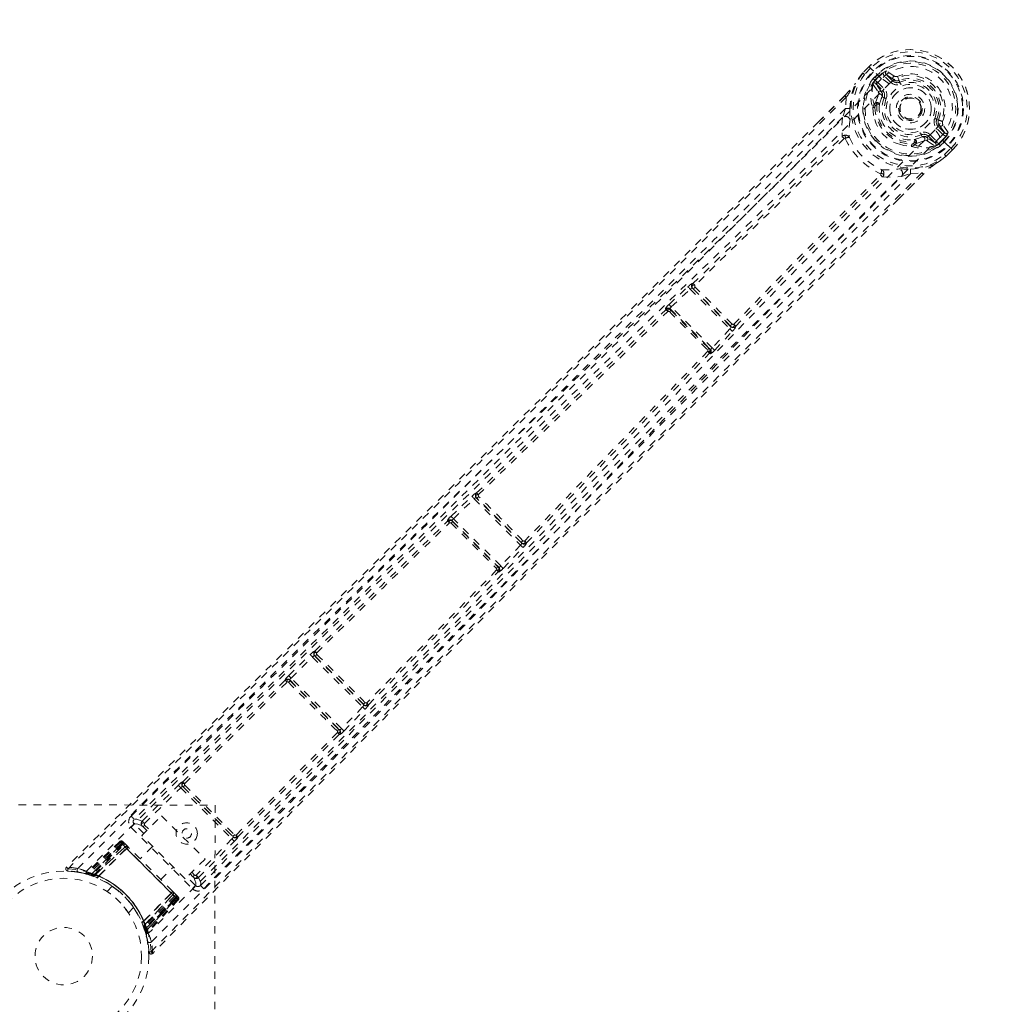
# Model space of a CAD drawing. Header units: inches. Extents: x 55.8 to 127.3, y 37.5 to 109.
# Tile 10 of 12: x 95.4 to 108.4, y 77.1 to 90.1. Entities that reach past the tile are written whole.
import ezdxf

# ---------------------------------------------------------------- set-up
doc = ezdxf.new("R2010")
doc.units = ezdxf.units.IN
doc.header["$MEASUREMENT"] = 0
doc.linetypes.add('SLD-Dashed', pattern=[0.075, 0.05, -0.025])
doc.linetypes.add('SLD-Solid', pattern=[0])

msp = doc.modelspace()

# ---------------------------------------------------------------- linework, layer by layer
at = {"color": 7, "linetype": 'SLD-Dashed', "lineweight": 0}
for p, q in [((106.653, 89.481), (106.571, 89.398)), ((106.653, 89.481), (106.571, 89.398)), ((106.656, 89.478), (106.653, 89.481)), ((106.693, 89.44), (106.656, 89.478)), ((106.571, 89.398), (106.568, 89.395)), ((106.674, 89.46), (106.592, 89.377)), ((106.71, 89.424), (106.693, 89.44)), ((106.709, 89.322), (106.759, 89.374)), ((106.712, 89.422), (106.71, 89.424)), ((106.816, 89.317), (106.712, 89.422)), ((106.73, 89.294), (106.784, 89.349)), ((106.781, 89.353), (106.731, 89.302)), ((106.784, 89.349), (106.781, 89.353)), ((106.941, 89.272), (106.858, 89.355)), ((106.879, 89.376), (106.976, 89.308)), ((106.962, 89.294), (106.879, 89.376)), ((106.984, 89.356), (106.884, 89.423)), ((107.049, 89.297), (107.027, 89.351)), ((106.707, 89.244), (106.708, 89.259)), ((106.707, 89.244), (106.774, 89.147)), ((106.73, 89.302), (106.708, 89.322)), ((106.708, 89.322), (106.709, 89.322)), ((106.708, 89.263), (106.708, 89.259)), ((106.73, 89.301), (106.72, 89.284)), ((106.72, 89.284), (106.73, 89.294)), ((106.816, 89.147), (106.742, 89.256)), ((106.742, 89.256), (106.833, 89.165)), ((106.763, 89.277), (106.854, 89.186)), ((106.976, 89.308), (106.962, 89.294)), ((107.049, 89.297), (107.058, 89.274)), ((106.332, 89.098), (105.984, 88.75)), ((106.816, 89.147), (106.833, 89.165)), ((106.352, 89.076), (106.339, 88.927)), ((106.701, 88.935), (106.705, 88.956)), ((106.719, 88.979), (106.74, 89)), ((106.759, 88.986), (106.739, 88.965)), ((106.853, 89.068), (106.826, 89.079)), ((106.339, 88.927), (106.302, 88.806)), ((107.312, 88.816), (107.3, 88.806)), ((107.318, 88.822), (107.312, 88.816)), ((107.549, 88.784), (107.571, 88.775)), ((107.583, 88.702), (107.568, 88.688)), ((107.583, 88.702), (107.651, 88.605)), ((107.698, 88.609), (107.63, 88.71)), ((107.354, 88.551), (107.343, 88.578)), ((107.461, 88.58), (107.552, 88.489)), ((107.63, 88.584), (107.547, 88.666)), ((107.651, 88.605), (107.568, 88.688)), ((106.298, 88.559), (106.298, 88.559)), ((106.323, 88.531), (106.323, 88.53)), ((107.24, 88.464), (107.261, 88.485)), ((107.254, 88.445), (107.275, 88.465)), ((107.422, 88.541), (107.44, 88.559)), ((107.531, 88.467), (107.422, 88.541)), ((107.422, 88.5), (107.519, 88.433)), ((107.44, 88.559), (107.531, 88.467)), ((107.534, 88.433), (107.538, 88.434)), ((107.576, 88.456), (107.556, 88.44)), ((107.559, 88.446), (107.569, 88.456)), ((107.576, 88.456), (107.559, 88.446)), ((107.569, 88.456), (107.624, 88.51)), ((107.577, 88.456), (107.628, 88.506)), ((107.597, 88.434), (107.577, 88.456)), ((107.697, 88.437), (107.592, 88.542)), ((107.649, 88.485), (107.597, 88.435)), ((107.597, 88.435), (107.597, 88.434)), ((107.624, 88.51), (107.628, 88.506)), ((107.699, 88.435), (107.697, 88.437)), ((107.715, 88.419), (107.699, 88.435)), ((107.231, 88.43), (107.21, 88.426)), ((107.519, 88.433), (107.519, 88.433)), ((107.519, 88.433), (107.519, 88.433)), ((107.534, 88.433), (107.519, 88.433)), ((107.652, 88.318), (107.735, 88.4)), ((107.756, 88.379), (107.673, 88.297)), ((107.673, 88.296), (107.756, 88.379)), ((107.753, 88.382), (107.715, 88.419)), ((107.756, 88.379), (107.753, 88.382)), ((107.67, 88.294), (107.673, 88.297)), ((106.806, 88.048), (106.806, 88.048)), ((107.373, 88.057), (107.044, 87.727)), ((107.081, 88.027), (107.202, 88.064)), ((107.202, 88.064), (107.352, 88.077)), ((106.834, 88.023), (106.834, 88.023)), ((104.322, 86.61), (104.318, 86.612)), ((104.007, 86.334), (104.256, 86.568)), ((104.037, 86.301), (104.286, 86.536)), ((104.256, 86.568), (104.277, 86.587)), ((104.286, 86.536), (104.813, 86.01)), ((104.317, 86.548), (104.321, 86.546)), ((104.825, 86.04), (104.317, 86.548)), ((103.965, 86.264), (103.959, 86.275)), ((104.027, 86.263), (104.021, 86.275)), ((104.021, 86.275), (104.552, 85.745)), ((104.579, 85.76), (104.037, 86.301)), ((104.813, 86.01), (104.579, 85.76)), ((104.611, 85.73), (104.846, 85.979)), ((104.823, 86.044), (104.825, 86.04)), ((104.846, 85.979), (104.864, 86)), ((104.889, 86.042), (104.887, 86.045)), ((104.552, 85.745), (104.541, 85.75)), ((104.541, 85.688), (104.553, 85.682)), ((101.123, 83.532), (101.398, 83.796)), ((101.154, 83.5), (101.429, 83.764)), ((101.398, 83.796), (101.419, 83.815)), ((101.429, 83.764), (102.043, 83.15)), ((101.457, 83.778), (101.46, 83.777)), ((102.058, 83.178), (101.457, 83.778)), ((101.461, 83.841), (101.458, 83.842)), ((101.78, 82.875), (101.154, 83.5)), ((101.075, 83.475), (101.077, 83.468)), ((101.123, 83.443), (101.123, 83.443)), ((101.14, 83.468), (101.137, 83.474)), ((101.137, 83.474), (101.754, 82.858)), ((102.043, 83.15), (101.78, 82.875)), ((101.812, 82.844), (102.076, 83.119)), ((102.057, 83.181), (102.058, 83.178)), ((102.076, 83.119), (102.094, 83.14)), ((102.122, 83.179), (102.121, 83.182)), ((101.723, 82.844), (101.723, 82.844)), ((101.754, 82.858), (101.748, 82.86)), ((101.748, 82.798), (101.755, 82.795)), ((98.975, 81.425), (99.26, 81.703)), ((99.006, 81.393), (99.291, 81.671)), ((99.26, 81.703), (99.28, 81.723)), ((99.291, 81.671), (99.953, 81.01)), ((99.321, 81.749), (99.319, 81.75)), ((99.319, 81.687), (99.321, 81.686)), ((99.968, 81.038), (99.319, 81.687)), ((97.576, 80.02), (98.928, 81.362)), ((97.6, 79.998), (98.953, 81.34)), ((98.927, 81.367), (98.928, 81.362)), ((98.974, 81.337), (98.974, 81.337)), ((98.991, 81.362), (98.99, 81.367)), ((98.99, 81.367), (99.649, 80.708)), ((99.675, 80.725), (99.006, 81.393)), ((99.953, 81.01), (99.675, 80.725)), ((99.967, 81.04), (99.968, 81.038)), ((100.032, 81.038), (100.031, 81.04)), ((99.707, 80.694), (99.985, 80.979)), ((99.985, 80.979), (100.004, 80.999)), ((99.621, 80.671), (98.281, 79.317)), ((98.303, 79.293), (99.644, 80.647)), ((99.619, 80.693), (99.619, 80.693)), ((99.649, 80.708), (99.644, 80.71)), ((99.644, 80.647), (99.649, 80.645)), ((97.037, 79.499), (97.516, 79.974)), ((97.576, 80.02), (97.575, 80.021)), ((97.069, 79.467), (97.547, 79.942)), ((97.547, 79.942), (98.225, 79.265)), ((97.574, 79.958), (97.575, 79.957)), ((97.574, 79.958), (98.241, 79.291)), ((94.001, 79.717), (98.001, 79.712)), ((98.001, 79.712), (97.996, 75.712)), ((96.933, 79.525), (96.927, 79.518)), ((97.057, 79.335), (96.931, 79.46)), ((96.935, 79.527), (96.933, 79.525)), ((97.031, 79.309), (97.294, 79.572)), ((97.294, 79.572), (97.868, 78.998)), ((96.889, 79.418), (97.701, 78.606)), ((97.048, 79.425), (97.098, 79.376)), ((97.069, 79.446), (97.119, 79.397)), ((96.74, 79.23), (96.297, 78.816)), ((96.75, 79.22), (96.312, 78.812)), ((96.767, 79.208), (96.331, 78.804)), ((96.763, 79.207), (96.333, 78.807)), ((96.768, 79.202), (96.373, 78.808)), ((96.375, 78.808), (96.768, 79.202)), ((96.777, 79.193), (96.388, 78.803)), ((96.75, 79.22), (96.74, 79.23)), ((96.81, 79.16), (96.763, 79.207)), ((96.768, 79.202), (97.486, 78.485)), ((96.797, 79.212), (96.778, 79.192)), ((97.477, 78.494), (96.778, 79.192)), ((96.843, 79.168), (96.804, 79.207)), ((97.605, 78.735), (97.031, 79.309)), ((98.225, 79.265), (97.751, 78.786)), ((97.783, 78.754), (98.257, 79.233)), ((98.24, 79.292), (98.241, 79.291)), ((98.304, 79.292), (98.303, 79.293)), ((96.407, 78.796), (96.79, 79.18)), ((96.407, 78.783), (96.81, 79.16)), ((96.811, 79.159), (96.408, 78.783)), ((96.457, 78.773), (96.831, 79.14)), ((96.832, 79.138), (96.46, 78.772)), ((96.79, 79.18), (97.463, 78.507)), ((96.81, 79.16), (96.811, 79.159)), ((96.832, 79.138), (96.831, 79.14)), ((97.174, 79.166), (97.009, 79.002)), ((97.868, 78.998), (97.605, 78.735)), ((96.035, 78.892), (96.056, 78.87)), ((96.054, 78.84), (96.183, 78.826)), ((96.195, 78.824), (96.312, 78.797)), ((96.269, 78.809), (96.284, 78.805)), ((96.297, 78.816), (96.312, 78.812)), ((96.305, 78.8), (96.376, 78.777)), ((96.333, 78.807), (96.407, 78.783)), ((96.364, 78.781), (96.373, 78.808)), ((96.366, 78.78), (96.375, 78.808)), ((97.285, 78.726), (97.45, 78.891)), ((97.672, 78.802), (97.709, 78.765)), ((97.693, 78.823), (97.73, 78.786)), ((96.376, 78.777), (96.378, 78.776)), ((96.38, 78.775), (96.378, 78.776)), ((96.397, 78.769), (96.398, 78.769)), ((96.408, 78.783), (96.407, 78.783)), ((96.439, 78.752), (96.444, 78.75)), ((96.457, 78.773), (96.46, 78.772)), ((97.744, 78.648), (97.631, 78.761)), ((97.783, 78.754), (97.751, 78.786)), ((96.64, 78.639), (96.572, 78.57)), ((97.056, 78.177), (97.422, 78.549)), ((97.423, 78.547), (97.057, 78.173)), ((97.423, 78.547), (97.422, 78.549)), ((97.491, 78.521), (97.452, 78.559)), ((97.802, 78.644), (97.809, 78.65)), ((97.809, 78.65), (97.81, 78.652)), ((97.067, 78.124), (97.443, 78.528)), ((97.444, 78.527), (97.068, 78.123)), ((97.463, 78.507), (97.08, 78.123)), ((97.477, 78.494), (97.088, 78.104)), ((97.088, 78.048), (97.493, 78.482)), ((97.491, 78.479), (97.091, 78.05)), ((97.486, 78.485), (97.092, 78.092)), ((97.093, 78.09), (97.486, 78.484)), ((97.504, 78.466), (97.096, 78.029)), ((97.514, 78.457), (97.1, 78.013)), ((97.443, 78.528), (97.444, 78.527)), ((97.491, 78.479), (97.444, 78.527)), ((97.463, 78.507), (97.463, 78.507)), ((97.503, 78.508), (97.497, 78.515)), ((97.514, 78.457), (97.504, 78.466)), ((97.512, 78.5), (97.512, 78.5)), ((97.515, 78.496), (97.512, 78.499)), ((96.855, 78.288), (96.923, 78.356)), ((96.928, 78.349), (96.94, 78.333)), ((97.034, 78.16), (97.036, 78.156)), ((97.056, 78.177), (97.057, 78.173)), ((97.053, 78.115), (97.053, 78.113)), ((97.088, 78.104), (97.06, 78.094)), ((97.061, 78.094), (97.061, 78.093)), ((97.061, 78.093), (97.084, 78.021)), ((97.092, 78.092), (97.065, 78.082)), ((97.093, 78.09), (97.065, 78.08)), ((97.068, 78.123), (97.067, 78.124)), ((97.068, 78.123), (97.091, 78.05)), ((97.096, 78.029), (97.1, 78.013)), ((97.088, 78.008), (97.092, 77.993)), ((97.089, 78.001), (97.093, 77.986))]:
    msp.add_line(p, q, dxfattribs=at)
at = {"color": 7, "linetype": 'SLD-Dashed', "lineweight": 0, "flags": 128}
for points in [[(106.653, 89.481), (106.653, 89.481), (106.653, 89.48), (106.655, 89.479), (106.658, 89.476), (106.661, 89.473), (106.665, 89.469), (106.669, 89.464), (106.674, 89.46)], [(106.568, 89.395), (106.515, 89.325), (106.466, 89.25)], [(106.571, 89.398), (106.514, 89.322), (106.472, 89.259)], [(106.568, 89.395), (106.569, 89.394), (106.57, 89.393), (106.573, 89.391), (106.576, 89.389), (106.579, 89.386), (106.583, 89.383), (106.587, 89.38), (106.592, 89.377)], [(106.592, 89.377), (106.587, 89.381), (106.583, 89.386), (106.579, 89.389), (106.576, 89.393), (106.573, 89.395), (106.571, 89.397), (106.571, 89.398), (106.571, 89.398)], [(106.858, 89.355), (106.845, 89.374), (106.84, 89.398)], [(106.879, 89.376), (106.879, 89.375), (106.878, 89.374), (106.876, 89.372), (106.873, 89.37), (106.87, 89.366), (106.866, 89.363), (106.862, 89.359), (106.858, 89.355)], [(106.917, 89.251), (106.977, 89.303), (107.047, 89.34), (107.125, 89.362), (107.207, 89.367), (107.289, 89.355), (107.368, 89.328), (107.441, 89.286), (107.506, 89.232), (107.56, 89.167), (107.602, 89.094), (107.629, 89.015), (107.641, 88.933), (107.637, 88.851), (107.615, 88.773), (107.578, 88.702), (107.526, 88.643)], [(96.185, 78.874), (97.667, 80.356), (99.155, 81.829), (100.65, 83.294), (102.15, 84.75), (103.094, 85.661), (104.036, 86.571), (104.974, 87.481), (105.902, 88.395), (106.817, 89.317)], [(96.301, 78.837), (97.621, 80.156), (98.947, 81.469), (100.278, 82.775), (101.615, 84.074), (102.686, 85.107), (103.757, 86.138), (104.824, 87.169), (105.879, 88.205), (106.917, 89.251)], [(106.397, 88.926), (106.413, 89.084), (106.466, 89.25)], [(106.472, 89.259), (106.469, 89.255), (106.466, 89.25)], [(106.73, 89.301), (106.73, 89.302), (106.73, 89.302)], [(106.73, 89.294), (106.748, 89.288), (106.763, 89.277)], [(106.763, 89.277), (106.759, 89.273), (106.755, 89.269), (106.751, 89.266), (106.748, 89.263), (106.746, 89.26), (106.744, 89.258), (106.742, 89.257), (106.742, 89.256)], [(106.941, 89.272), (106.945, 89.276), (106.949, 89.28), (106.952, 89.284), (106.955, 89.287), (106.958, 89.29), (106.96, 89.292), (106.961, 89.293), (106.962, 89.294)], [(107.07, 89.246), (107.068, 89.252), (107.066, 89.257), (107.064, 89.262), (107.062, 89.266), (107.061, 89.269), (107.059, 89.272), (107.059, 89.274), (107.058, 89.274)], [(106.332, 89.096), (106.135, 88.897), (105.986, 88.748)], [(106.332, 89.098), (106.331, 89.098), (106.332, 89.097), (106.334, 89.095), (106.336, 89.093), (106.339, 89.089), (106.343, 89.086), (106.347, 89.081), (106.352, 89.076)], [(106.74, 89), (106.754, 89.052), (106.778, 89.112)], [(106.778, 89.112), (106.78, 89.134), (106.774, 89.147)], [(106.854, 89.186), (106.85, 89.182), (106.846, 89.178), (106.843, 89.175), (106.84, 89.171), (106.837, 89.169), (106.835, 89.167), (106.834, 89.165), (106.833, 89.165)], [(106.352, 89.076), (105.862, 88.584), (105.349, 88.068), (104.811, 87.53), (104.248, 86.969), (103.692, 86.416), (103.217, 85.944), (102.768, 85.498), (102.289, 85.024), (101.782, 84.522), (101.643, 84.385), (101.502, 84.245), (101.359, 84.104), (101.215, 83.962), (101.132, 83.88), (100.958, 83.708), (100.766, 83.519), (100.459, 83.215), (100.117, 82.878), (99.739, 82.505), (99.326, 82.097), (99.048, 81.823), (98.756, 81.535), (98.468, 81.25), (98.196, 80.982), (97.934, 80.724), (97.493, 80.288), (97.084, 79.885), (96.708, 79.515), (96.366, 79.176), (96.056, 78.87)], [(106.88, 89.057), (106.875, 89.059), (106.87, 89.061), (106.865, 89.063), (106.861, 89.065), (106.858, 89.066), (106.855, 89.067), (106.853, 89.068), (106.853, 89.068)], [(106.339, 88.927), (105.471, 88.057), (104.6, 87.188), (103.718, 86.311), (102.823, 85.424), (101.96, 84.57), (101.096, 83.717), (100.973, 83.595), (100.847, 83.471), (100.717, 83.343), (100.584, 83.211), (100.447, 83.076), (100.357, 82.988), (100.204, 82.837), (100.032, 82.667), (99.84, 82.477), (99.612, 82.253), (99.363, 82.007), (99.091, 81.738), (98.836, 81.487), (98.609, 81.264), (98.422, 81.079), (98.259, 80.919), (98.121, 80.782), (98.056, 80.718), (97.961, 80.624), (97.866, 80.53), (97.772, 80.438), (97.679, 80.346), (97.275, 79.948), (96.889, 79.567)], [(106.701, 88.935), (106.71, 88.837), (106.728, 88.78)], [(105.984, 88.75), (103.77, 86.535), (101.195, 83.984), (98.615, 81.438), (96.035, 78.892)], [(106.302, 88.806), (103.969, 86.476), (101.626, 84.156), (99.279, 81.84), (96.932, 79.524)], [(106.302, 88.806), (106.292, 88.683), (106.298, 88.559)], [(106.402, 88.796), (106.403, 88.783), (106.402, 88.775)], [(107.521, 88.795), (107.527, 88.793), (107.532, 88.791), (107.536, 88.789), (107.541, 88.788), (107.544, 88.786), (107.547, 88.785), (107.548, 88.784), (107.549, 88.784)], [(107.526, 88.643), (106.481, 87.604), (105.446, 86.547), (104.416, 85.48), (103.386, 84.408), (102.353, 83.336), (101.056, 81.998), (99.751, 80.665), (98.439, 79.339), (97.121, 78.018)], [(106.337, 88.531), (106.341, 88.541), (106.341, 88.55), (106.338, 88.559), (106.333, 88.565), (106.325, 88.568), (106.316, 88.568), (106.307, 88.565), (106.298, 88.559)], [(107.332, 88.606), (107.334, 88.601), (107.336, 88.596), (107.338, 88.591), (107.34, 88.587), (107.341, 88.583), (107.342, 88.581), (107.343, 88.579), (107.343, 88.578)], [(107.461, 88.58), (107.457, 88.576), (107.453, 88.572), (107.449, 88.568), (107.446, 88.565), (107.444, 88.563), (107.442, 88.561), (107.44, 88.559), (107.44, 88.559)], [(107.547, 88.666), (107.551, 88.67), (107.555, 88.674), (107.559, 88.678), (107.562, 88.681), (107.565, 88.684), (107.567, 88.686), (107.568, 88.687), (107.568, 88.688)], [(107.63, 88.584), (107.634, 88.588), (107.638, 88.592), (107.641, 88.596), (107.644, 88.599), (107.647, 88.601), (107.649, 88.603), (107.65, 88.605), (107.651, 88.605)], [(107.672, 88.566), (107.649, 88.571), (107.63, 88.584)], [(97.159, 77.902), (98.639, 79.385), (100.111, 80.874), (101.575, 82.37), (103.029, 83.872), (103.939, 84.817), (104.848, 85.76), (105.758, 86.698), (106.671, 87.627), (107.592, 88.543)], [(104.322, 86.61), (105.314, 87.578), (106.294, 88.551)], [(106.323, 88.53), (105.342, 87.556), (104.35, 86.588)], [(106.337, 88.531), (106.33, 88.533), (106.326, 88.532), (106.324, 88.531), (106.323, 88.531)], [(107.055, 88.453), (107.112, 88.436), (107.21, 88.426)], [(107.25, 88.515), (107.299, 88.529), (107.354, 88.551)], [(107.275, 88.465), (107.327, 88.479), (107.387, 88.503)], [(107.387, 88.503), (107.409, 88.506), (107.422, 88.5)], [(107.531, 88.467), (107.532, 88.468), (107.533, 88.469), (107.535, 88.471), (107.538, 88.474), (107.541, 88.477), (107.545, 88.481), (107.548, 88.485), (107.552, 88.489)], [(107.552, 88.489), (107.563, 88.474), (107.569, 88.456)], [(107.577, 88.456), (107.577, 88.456), (107.576, 88.456)], [(107.628, 88.506), (107.63, 88.504), (107.635, 88.499), (107.642, 88.493), (107.649, 88.486)], [(107.673, 88.297), (107.673, 88.296), (107.672, 88.297), (107.67, 88.299), (107.668, 88.301), (107.665, 88.305), (107.661, 88.309), (107.656, 88.313), (107.652, 88.318)], [(107.67, 88.294), (107.669, 88.294), (107.668, 88.296), (107.666, 88.298), (107.664, 88.301), (107.661, 88.305), (107.658, 88.309), (107.655, 88.313), (107.652, 88.318)], [(107.735, 88.4), (107.739, 88.395), (107.744, 88.391), (107.748, 88.387), (107.751, 88.383), (107.754, 88.381), (107.755, 88.379), (107.756, 88.378), (107.756, 88.379)], [(107.201, 88.122), (107.359, 88.139), (107.525, 88.192)], [(107.525, 88.192), (107.592, 88.235), (107.67, 88.294)], [(107.525, 88.192), (107.53, 88.194), (107.534, 88.198)], [(107.673, 88.297), (107.597, 88.239), (107.534, 88.198)], [(107.352, 88.077), (106.75, 87.478), (106.121, 86.849), (105.464, 86.191), (104.783, 85.506), (104.227, 84.945), (103.783, 84.496), (103.309, 84.017), (102.805, 83.507), (102.667, 83.367), (102.527, 83.225), (102.385, 83.081), (102.241, 82.936), (102.159, 82.852), (101.984, 82.674), (101.793, 82.48), (101.488, 82.171), (101.15, 81.828), (100.778, 81.451), (100.373, 81.04), (100.101, 80.763), (99.816, 80.474), (99.502, 80.155), (99.191, 79.839), (98.899, 79.543), (98.556, 79.194), (98.243, 78.877), (97.962, 78.592), (97.713, 78.339), (97.496, 78.118), (97.309, 77.929), (97.155, 77.772)], [(97.851, 78.606), (98.291, 79.054), (98.756, 79.525), (98.945, 79.717), (99.09, 79.865), (99.224, 80.001), (99.381, 80.16), (99.562, 80.345), (99.766, 80.552), (99.993, 80.782), (100.238, 81.031), (100.467, 81.263), (100.677, 81.477), (100.869, 81.672), (101.27, 82.078), (101.73, 82.546), (102.191, 83.014), (102.626, 83.455), (103.104, 83.939), (103.912, 84.758), (104.732, 85.585), (105.564, 86.424), (106.385, 87.247), (107.202, 88.064)], [(104.865, 86.073), (105.832, 87.066), (106.806, 88.048)], [(106.834, 88.023), (106.84, 88.032), (106.843, 88.042), (106.843, 88.05), (106.84, 88.058), (106.834, 88.063), (106.826, 88.066), (106.816, 88.066), (106.806, 88.062)], [(106.806, 88.048), (106.807, 88.049), (106.808, 88.051), (106.808, 88.055), (106.806, 88.062)], [(107.041, 87.729), (107.172, 87.859), (107.372, 88.058)], [(107.05, 88.127), (107.058, 88.128), (107.071, 88.128)], [(107.352, 88.077), (107.356, 88.073), (107.361, 88.068), (107.365, 88.064), (107.368, 88.061), (107.37, 88.059), (107.372, 88.057), (107.373, 88.057), (107.373, 88.057)], [(97.808, 78.649), (100.122, 80.998), (102.436, 83.347), (104.754, 85.692), (107.081, 88.027)], [(104.887, 86.045), (105.854, 87.038), (106.827, 88.019)], [(106.834, 88.023), (106.958, 88.017), (107.081, 88.027)], [(107.044, 87.727), (104.813, 85.493), (102.264, 82.916), (99.72, 80.334), (97.176, 77.751)], [(104.256, 86.568), (104.257, 86.567), (104.259, 86.565), (104.262, 86.561), (104.266, 86.557), (104.271, 86.553), (104.276, 86.547), (104.281, 86.542), (104.286, 86.536)], [(104.317, 86.548), (104.317, 86.548), (104.317, 86.548), (104.316, 86.548), (104.315, 86.549), (104.312, 86.549), (104.305, 86.547), (104.296, 86.543), (104.291, 86.54), (104.286, 86.536)], [(104.35, 86.588), (104.339, 86.591), (104.329, 86.59), (104.32, 86.587), (104.314, 86.581), (104.311, 86.573), (104.311, 86.564), (104.314, 86.554), (104.321, 86.546)], [(101.461, 83.841), (102.713, 85.054), (103.965, 86.264)], [(101.486, 83.819), (102.74, 85.032), (103.992, 86.241)], [(104.027, 86.263), (104.019, 86.269), (104.012, 86.272), (104.004, 86.273), (103.997, 86.27), (103.992, 86.265), (103.99, 86.259), (103.99, 86.25), (103.992, 86.241)], [(104.007, 86.334), (104.008, 86.332), (104.01, 86.33), (104.013, 86.327), (104.017, 86.323), (104.021, 86.318), (104.026, 86.313), (104.032, 86.307), (104.037, 86.301)], [(104.037, 86.301), (104.033, 86.298), (104.029, 86.294), (104.026, 86.289), (104.023, 86.286), (104.021, 86.279), (104.021, 86.275)], [(104.813, 86.01), (104.817, 86.014), (104.82, 86.019), (104.824, 86.028), (104.826, 86.035), (104.825, 86.04), (104.825, 86.04), (104.825, 86.04)], [(104.813, 86.01), (104.819, 86.004), (104.825, 85.999), (104.83, 85.994), (104.835, 85.989), (104.839, 85.986), (104.842, 85.983), (104.844, 85.98), (104.846, 85.979)], [(104.823, 86.044), (104.832, 86.037), (104.841, 86.034), (104.85, 86.034), (104.858, 86.037), (104.864, 86.044), (104.867, 86.052), (104.868, 86.062), (104.865, 86.073)], [(104.519, 85.715), (103.31, 84.462), (102.098, 83.207)], [(104.519, 85.715), (104.528, 85.713), (104.536, 85.713), (104.543, 85.715), (104.548, 85.72), (104.55, 85.727), (104.55, 85.735), (104.546, 85.743), (104.541, 85.75)], [(104.552, 85.745), (104.556, 85.744), (104.563, 85.746), (104.567, 85.749), (104.571, 85.752), (104.575, 85.756), (104.579, 85.76)], [(104.579, 85.76), (104.585, 85.755), (104.59, 85.749), (104.596, 85.744), (104.6, 85.74), (104.604, 85.736), (104.608, 85.733), (104.61, 85.731), (104.611, 85.73)], [(102.121, 83.182), (103.333, 84.435), (104.541, 85.688)], [(101.398, 83.796), (101.4, 83.795), (101.402, 83.792), (101.405, 83.789), (101.409, 83.785), (101.413, 83.78), (101.418, 83.775), (101.424, 83.769), (101.429, 83.764)], [(101.486, 83.819), (101.476, 83.821), (101.467, 83.821), (101.458, 83.817), (101.453, 83.812), (101.45, 83.804), (101.45, 83.795), (101.454, 83.785), (101.46, 83.777)], [(101.123, 83.532), (101.124, 83.531), (101.126, 83.529), (101.13, 83.525), (101.133, 83.521), (101.138, 83.517), (101.143, 83.511), (101.149, 83.506), (101.154, 83.5)], [(99.321, 81.749), (100.198, 82.61), (101.077, 83.468)], [(99.346, 81.727), (100.223, 82.588), (101.102, 83.446)], [(101.14, 83.468), (101.132, 83.473), (101.124, 83.477), (101.116, 83.478), (101.109, 83.475), (101.103, 83.47), (101.1, 83.463), (101.1, 83.455), (101.102, 83.446)], [(102.043, 83.15), (102.05, 83.159), (102.056, 83.167), (102.058, 83.174), (102.058, 83.178), (102.058, 83.178)], [(102.043, 83.15), (102.055, 83.139), (102.065, 83.129), (102.072, 83.122), (102.076, 83.119)], [(102.057, 83.181), (102.065, 83.174), (102.074, 83.171), (102.083, 83.171), (102.091, 83.173), (102.097, 83.179), (102.1, 83.188), (102.101, 83.197), (102.098, 83.207)], [(101.726, 82.823), (101.735, 82.821), (101.743, 82.821), (101.75, 82.824), (101.755, 82.829), (101.758, 82.836), (101.757, 82.844), (101.753, 82.853), (101.748, 82.86)], [(101.78, 82.875), (101.786, 82.869), (101.791, 82.864), (101.797, 82.859), (101.801, 82.854), (101.805, 82.85), (101.809, 82.847), (101.811, 82.845), (101.812, 82.844)], [(101.726, 82.823), (100.869, 81.943), (100.009, 81.065)], [(100.031, 81.04), (100.891, 81.918), (101.748, 82.798)], [(99.26, 81.703), (99.261, 81.702), (99.263, 81.7), (99.266, 81.697), (99.27, 81.693), (99.275, 81.688), (99.28, 81.683), (99.286, 81.677), (99.291, 81.671)], [(99.346, 81.727), (99.336, 81.729), (99.327, 81.729), (99.319, 81.726), (99.313, 81.72), (99.311, 81.712), (99.311, 81.703), (99.315, 81.694), (99.321, 81.686)], [(98.975, 81.425), (98.976, 81.424), (98.978, 81.421), (98.981, 81.418), (98.985, 81.414), (98.99, 81.409), (98.995, 81.404), (99, 81.399), (99.006, 81.393)], [(98.991, 81.362), (98.984, 81.368), (98.975, 81.371), (98.967, 81.372), (98.96, 81.37), (98.954, 81.365), (98.951, 81.357), (98.951, 81.349), (98.953, 81.34)], [(99.953, 81.01), (99.964, 80.999), (99.975, 80.989), (99.982, 80.982), (99.985, 80.979)], [(99.967, 81.04), (99.976, 81.034), (99.985, 81.03), (99.993, 81.03), (100.001, 81.032), (100.007, 81.038), (100.01, 81.046), (100.011, 81.055), (100.009, 81.065)], [(99.621, 80.671), (99.631, 80.669), (99.639, 80.67), (99.647, 80.673), (99.652, 80.678), (99.654, 80.686), (99.653, 80.694), (99.65, 80.702), (99.644, 80.71)], [(99.675, 80.725), (99.68, 80.719), (99.686, 80.714), (99.691, 80.708), (99.696, 80.704), (99.7, 80.7), (99.703, 80.697), (99.705, 80.695), (99.707, 80.694)], [(97.516, 79.974), (97.517, 79.973), (97.519, 79.97), (97.522, 79.967), (97.526, 79.963), (97.531, 79.959), (97.536, 79.953), (97.541, 79.948), (97.547, 79.942)], [(97.6, 79.998), (97.59, 80), (97.581, 80), (97.573, 79.996), (97.568, 79.991), (97.565, 79.983), (97.566, 79.974), (97.569, 79.965), (97.575, 79.957)], [(97.602, 79.975), (97.765, 79.812), (97.93, 79.647), (98.095, 79.482), (98.258, 79.319)], [(97.585, 79.948), (97.664, 79.869), (97.744, 79.79), (97.824, 79.71), (97.904, 79.63), (97.994, 79.54), (98.084, 79.45), (98.16, 79.373), (98.231, 79.302)], [(96.931, 79.46), (96.93, 79.459), (96.928, 79.457), (96.924, 79.453), (96.918, 79.447), (96.912, 79.441), (96.905, 79.434), (96.897, 79.426), (96.889, 79.418)], [(96.931, 79.46), (96.968, 79.464), (97.037, 79.436)], [(97.037, 79.499), (96.968, 79.528), (96.935, 79.525)], [(97.069, 79.467), (97.059, 79.473), (97.048, 79.476), (97.039, 79.475), (97.032, 79.47), (97.027, 79.463), (97.027, 79.454), (97.03, 79.445), (97.037, 79.436)], [(97.037, 79.499), (97.038, 79.498), (97.041, 79.496), (97.044, 79.493), (97.048, 79.489), (97.052, 79.484), (97.058, 79.479), (97.063, 79.473), (97.069, 79.467)], [(97.069, 79.446), (97.061, 79.438), (97.055, 79.432), (97.05, 79.427), (97.048, 79.425)], [(98.24, 79.292), (98.249, 79.286), (98.257, 79.283), (98.266, 79.283), (98.274, 79.285), (98.279, 79.291), (98.283, 79.298), (98.283, 79.307), (98.281, 79.317)], [(96.74, 79.23), (96.742, 79.228), (96.748, 79.222), (96.757, 79.213), (96.768, 79.202)], [(96.777, 79.193), (96.767, 79.203), (96.758, 79.212), (96.752, 79.218), (96.75, 79.22)], [(96.769, 79.212), (96.767, 79.211), (96.763, 79.207)], [(96.763, 79.207), (96.763, 79.207), (96.764, 79.206), (96.767, 79.203), (96.77, 79.2), (96.774, 79.196), (96.779, 79.191), (96.785, 79.185), (96.79, 79.18)], [(96.798, 79.213), (96.796, 79.215), (96.793, 79.218), (96.792, 79.219), (96.791, 79.22)], [(98.225, 79.265), (98.231, 79.259), (98.237, 79.253), (98.242, 79.248), (98.247, 79.244), (98.251, 79.24), (98.254, 79.237), (98.256, 79.234), (98.257, 79.233)], [(96.831, 79.14), (96.823, 79.147), (96.817, 79.153), (96.813, 79.157), (96.811, 79.159)], [(96.831, 79.14), (96.835, 79.143), (96.839, 79.147), (96.843, 79.15), (96.847, 79.152), (96.851, 79.154), (96.854, 79.154), (96.856, 79.154), (96.858, 79.154)], [(97.422, 78.549), (97.275, 78.695), (97.127, 78.843), (96.978, 78.992), (96.832, 79.138)], [(96.858, 79.154), (96.856, 79.155), (96.854, 79.157), (96.853, 79.158), (96.852, 79.159)], [(97.437, 78.575), (97.293, 78.718), (97.147, 78.864), (97.002, 79.01), (96.858, 79.153)], [(96.347, 78.787), (96.356, 78.784), (96.365, 78.783)], [(96.439, 78.752), (96.441, 78.752), (96.443, 78.753), (96.445, 78.755), (96.447, 78.757), (96.449, 78.76), (96.452, 78.764), (96.454, 78.768), (96.457, 78.773)], [(97.73, 78.786), (97.722, 78.778), (97.715, 78.772), (97.711, 78.767), (97.709, 78.765)], [(97.719, 78.754), (97.728, 78.747), (97.738, 78.744), (97.747, 78.744), (97.754, 78.749), (97.759, 78.756), (97.759, 78.765), (97.757, 78.776), (97.751, 78.786)], [(97.719, 78.754), (97.748, 78.685), (97.744, 78.648)], [(97.808, 78.649), (97.812, 78.685), (97.783, 78.754)], [(96.609, 78.662), (96.628, 78.65), (96.63, 78.649)], [(97.437, 78.574), (97.438, 78.573), (97.438, 78.57), (97.437, 78.567), (97.436, 78.564), (97.434, 78.56), (97.431, 78.556), (97.427, 78.551), (97.423, 78.547)], [(97.443, 78.528), (97.441, 78.53), (97.437, 78.534), (97.431, 78.54), (97.423, 78.547)], [(97.442, 78.569), (97.442, 78.57), (97.441, 78.571), (97.439, 78.572), (97.437, 78.574)], [(97.701, 78.606), (97.717, 78.622), (97.731, 78.635), (97.74, 78.645), (97.744, 78.648)], [(97.463, 78.507), (97.469, 78.502), (97.474, 78.496), (97.479, 78.491), (97.484, 78.487), (97.487, 78.483), (97.49, 78.481), (97.491, 78.48), (97.491, 78.479)], [(97.504, 78.466), (97.502, 78.469), (97.496, 78.475), (97.487, 78.484), (97.477, 78.494)], [(97.486, 78.485), (97.497, 78.474), (97.506, 78.465), (97.512, 78.459), (97.514, 78.457)], [(97.036, 78.156), (97.036, 78.157), (97.037, 78.159), (97.039, 78.161), (97.041, 78.163), (97.044, 78.166), (97.048, 78.168), (97.052, 78.171), (97.057, 78.173)], [(97.036, 78.152), (97.096, 77.976), (97.125, 77.771)], [(97.068, 78.081), (97.069, 78.073), (97.071, 78.063)], [(97.082, 78.026), (97.086, 78.021), (97.093, 78.02), (97.1, 78.021)], [(97.128, 77.771), (97.13, 77.763), (97.134, 77.756), (97.14, 77.75), (97.146, 77.745), (97.154, 77.743), (97.161, 77.743), (97.168, 77.745), (97.174, 77.75)], [(97.176, 77.751), (97.176, 77.752), (97.175, 77.753), (97.17, 77.757), (97.163, 77.764), (97.159, 77.768), (97.155, 77.772)]]:
    msp.add_lwpolyline(points, dxfattribs=at)
at = {"color": 7, "linetype": 'SLD-Solid', "lineweight": 15}
for radius in [35.75, 35.632]:
    msp.add_circle((91.501, 73.212), radius, dxfattribs=at)
at = {"color": 7, "linetype": 'SLD-Dashed', "lineweight": 0}
for centre, radius in [((107.201, 88.926), 0.7), ((107.201, 88.926), 0.69), ((107.201, 88.926), 0.623), ((107.201, 88.926), 0.32), ((107.201, 88.926), 0.275), ((107.201, 88.926), 0.188), ((107.201, 88.926), 0.157), ((107.201, 88.926), 0.142), ((107.201, 88.926), 0.14), ((107.201, 88.926), 0.138), ((97.626, 79.337), 0.141), ((97.626, 79.337), 0.0625), ((95.999, 77.714), 1.125), ((95.999, 77.714), 1.03), ((95.999, 77.714), 0.38)]:
    msp.add_circle(centre, radius, dxfattribs=at)
at = {"color": 7, "linetype": 'SLD-Solid', "lineweight": 15}
msp.add_arc((91.501, 73.212), 35.632, 0, 180, dxfattribs=at)
at = {"color": 7, "linetype": 'SLD-Dashed', "lineweight": 0}
for centre, radius, start, end in [((107.201, 88.926), 0.78, 315.3943, 134.6567), ((107.201, 88.926), 0.78, 315.0255, 134.6648), ((107.201, 88.926), 0.75, 315.3905, 134.6604), ((107.201, 88.926), 0.629, 315.4773, 134.5737), ((107.201, 88.926), 0.599, 315.4772, 134.5737), ((107.207, 88.933), 0.548, 314.6167, 135.4342), ((107.201, 88.926), 0.787, 143.5072, 306.5437), ((107.201, 88.926), 0.758, 143.5073, 306.5437), ((106.592, 89.377), 0.03, 135.3851, 140.4529), ((107.351, 89.936), 0.816, 223.5345, 225.6154), ((107.201, 88.926), 0.593, 127.4163, 134.5759), ((106.965, 89.234), 0.206, 113.369, 127.3628), ((106.9, 89.398), 0.0299, 122.9201, 226.975), ((106.998, 89.329), 0.0301, 117.3736, 223.6053), ((107.009, 89.394), 0.0455, 236.4046, 292.4695), ((107.201, 88.926), 0.459, 337.7994, 112.2515), ((105.493, 89.974), 1.212, 313.7433, 323.8562), ((103.268, 91.229), 3.761, 325.0873, 328.2525), ((107.201, 88.926), 0.632, 141.2509, 308.8), ((107.201, 88.926), 0.602, 141.4526, 304.4183), ((107.167, 89.087), 0.491, 159.4884, 197.9981), ((107.129, 89.131), 0.436, 164.9451, 200.3372), ((106.78, 89.235), 0.0767, 140.3558, 158.2622), ((106.72, 89.235), 0.0305, 44.0463, 112.3106), ((106.716, 89.055), 0.281, 44.384, 68.9712), ((107.025, 89.357), 0.119, 225.0255, 292.2512), ((107.025, 89.357), 0.089, 225.0255, 292.2515), ((107.022, 89.363), 0.0714, 229.7705, 292.1648), ((107.201, 88.926), 0.4, 337.7994, 112.2515), ((107.201, 88.926), 0.376, 337.7994, 112.2515), ((107.201, 88.926), 0.346, 337.7995, 112.2514), ((106.795, 89.126), 0.0299, 46.0584, 134.1582), ((106.795, 89.086), 0.031, 346.8381, 124.9736), ((106.766, 89.105), 0.0651, 336.3522, 40.0948), ((106.77, 89.102), 0.089, 337.7994, 45.0255), ((106.77, 89.102), 0.119, 337.7995, 45.025), ((107.201, 88.926), 0.275, 0.0257, 180.0254), ((106.748, 88.945), 0.044, 129.8701, 165.5755), ((106.696, 88.925), 0.0585, 43.2214, 66.6364), ((106.762, 88.943), 0.0322, 136.2865, 181.8071), ((106.759, 88.976), 0.0305, 357.6801, 129.3173), ((106.717, 88.946), 0.0583, 43.2311, 66.7111), ((107.208, 88.934), 0.452, 173.3384, 276.7128), ((106.762, 88.946), 0.0406, 46.2315, 93.246), ((107.197, 88.922), 0.41, 172.5951, 277.4559), ((107.245, 88.877), 0.466, 154.2493, 167.8479), ((107.201, 88.926), 0.376, 157.7994, 292.2515), ((107.201, 88.926), 0.346, 157.7993, 292.2516), ((106.35, 88.09), 0.837, 86.7495, 90.7526), ((108.598, 88.95), 2.201, 180.6398, 184.0182), ((106.724, 88.901), 0.0414, 81.9938, 124.8157), ((107.226, 88.951), 0.496, 181.0209, 269.03), ((107.201, 88.926), 0.275, 180.0256, 0.0255), ((107.201, 88.926), 0.157, 200.1114, 245.1369), ((106.343, 88.761), 0.0608, 13.0744, 132.7789), ((107.274, 88.622), 0.885, 170.0443, 185.1835), ((107.186, 88.912), 0.477, 195.9986, 254.0335), ((107.631, 88.751), 0.119, 157.7995, 225.025), ((107.631, 88.751), 0.089, 157.7994, 225.0255), ((107.637, 88.748), 0.0714, 157.9052, 220.2602), ((107.172, 87.717), 1.131, 66.2966, 69.3028), ((107.604, 88.724), 0.0301, 226.4831, 332.6423), ((107.668, 88.735), 0.0454, 157.4806, 213.7431), ((106.339, 88.513), 0.0608, 27.8092, 131.5798), ((107.377, 88.496), 0.119, 45.0259, 112.2508), ((107.377, 88.496), 0.089, 45.0255, 112.2515), ((107.318, 88.434), 0.295, 21.665, 45.081), ((107.201, 88.926), 0.593, 315.4751, 322.6346), ((107.673, 88.626), 0.0299, 223.0725, 327.1328), ((107.509, 88.691), 0.206, 322.6848, 336.6831), ((106.286, 88.561), 0.0129, 308.775, 349.0747), ((106.256, 88.469), 0.0911, 42.6457, 65.3613), ((106.381, 88.46), 0.0829, 81.7752, 121.3541), ((107.212, 88.938), 0.965, 204.957, 245.1136), ((107.162, 88.887), 0.843, 204.1702, 245.8855), ((107.175, 88.45), 0.0423, 325.7176, 7.5743), ((107.218, 88.488), 0.0322, 268.2471, 313.7636), ((107.22, 88.473), 0.044, 284.5898, 320.174), ((107.2, 88.422), 0.0584, 23.4027, 46.8403), ((107.251, 88.485), 0.0305, 320.7337, 92.3716), ((107.221, 88.487), 0.0406, 356.8069, 43.8168), ((107.405, 88.855), 0.437, 249.7381, 285.0688), ((107.221, 88.442), 0.0583, 23.3444, 46.8188), ((107.38, 88.492), 0.0651, 49.9551, 113.7012), ((107.361, 88.521), 0.031, 325.0718, 103.2201), ((107.401, 88.521), 0.03, 315.9622, 43.9215), ((107.51, 88.445), 0.0305, 337.7443, 46.0027), ((107.494, 88.532), 0.108, 294.387, 307.0984), ((107.362, 88.891), 0.489, 251.9585, 290.6439), ((109.507, 84.995), 3.761, 121.7988, 124.9632), ((108.249, 87.221), 1.211, 126.1886, 136.3114), ((106.735, 88.105), 0.0829, 328.6901, 8.2858), ((106.744, 87.981), 0.091, 24.6884, 47.4063), ((106.896, 88.999), 0.885, 264.8711, 280.0052), ((106.789, 88.064), 0.0608, 318.4708, 62.243), ((107.036, 88.068), 0.0608, 317.2933, 76.9537), ((107.223, 90.322), 2.199, 266.0316, 269.4131), ((106.364, 88.074), 0.839, 359.3021, 3.297), ((106.837, 88.01), 0.0139, 102.4401, 139.8061), ((104.339, 86.53), 0.0844, 104.4377, 137.7584), ((104.349, 86.579), 0.0451, 133.3995, 224.1564), ((104.353, 86.577), 0.0451, 133.3691, 224.1412), ((104.261, 86.467), 0.0988, 44.1651, 53.3057), ((104.271, 86.518), 0.106, 41.4499, 60.8733), ((104.385, 86.519), 0.0557, 126.8906, 162.4333), ((80.715, 62.417), 33.756, 44.4493, 45.6016), ((104.369, 86.577), 0.0218, 150.9923, 219.9783), ((80.829, 62.531), 33.628, 44.4374, 45.6135), ((104.098, 86.212), 0.152, 126.772, 155.414), ((103.99, 86.242), 0.0451, 45.7693, 133.0236), ((103.995, 86.231), 0.0451, 45.8031, 132.93), ((103.909, 86.168), 0.111, 41.5497, 59.9665), ((104, 86.225), 0.0187, 51.6869, 116.1344), ((104.045, 86.213), 0.0416, 103.4409, 141.682), ((129.501, 111.246), 35.707, 224.453, 225.5979), ((104.083, 86.304), 0.0695, 216.167, 226.2504), ((127.848, 109.591), 33.342, 224.4225, 225.6284), ((104.796, 86.109), 0.0557, 287.6164, 323.1591), ((104.737, 85.979), 0.108, 37.1288, 45.5055), ((104.854, 86.076), 0.0451, 225.9074, 316.6827), ((104.856, 86.073), 0.0451, 225.8948, 316.6519), ((104.854, 86.093), 0.0225, 231.3594, 297.825), ((104.807, 86.063), 0.0844, 312.2927, 345.6131), ((104.795, 85.994), 0.106, 29.1774, 48.6013), ((104.491, 85.768), 0.0416, 308.3649, 346.6053), ((104.503, 85.723), 0.018, 332.598, 39.6642), ((104.445, 85.632), 0.111, 30.0892, 48.4971), ((104.581, 85.806), 0.0693, 223.7926, 233.8874), ((104.508, 85.718), 0.0451, 317.1206, 44.2501), ((104.52, 85.713), 0.0451, 317.0258, 44.2827), ((104.489, 85.821), 0.152, 294.6326, 323.2816), ((101.499, 83.742), 0.108, 111.9641, 137.5815), ((101.459, 83.74), 0.0377, 92.4047, 141.7776), ((101.49, 83.809), 0.0451, 133.9761, 224.4636), ((101.492, 83.809), 0.0451, 133.9653, 224.4535), ((101.408, 83.706), 0.0877, 44.377, 53.7188), ((101.375, 83.718), 0.15, 42.1523, 55.1962), ((101.516, 83.758), 0.046, 126.1466, 167.9324), ((77.97, 59.669), 33.66, 44.3318, 45.7192), ((101.504, 83.808), 0.0208, 150.7507, 219.8471), ((77.742, 59.442), 34.014, 44.3275, 45.7234), ((101.246, 83.379), 0.197, 128.746, 150.7644), ((101.106, 83.442), 0.0451, 45.5379, 133.5877), ((101.173, 83.469), 0.0358, 121.3549, 171.9988), ((101.108, 83.435), 0.0451, 45.5602, 133.565), ((100.982, 83.335), 0.163, 42.4656, 54.3824), ((101.111, 83.428), 0.0194, 51.6173, 116.4996), ((101.154, 83.42), 0.0389, 99.2283, 142.7575), ((126.35, 108.092), 35.269, 224.3363, 225.7146), ((101.194, 83.506), 0.0666, 215.6356, 226.24), ((125.051, 106.792), 33.404, 224.3098, 225.7413), ((102.038, 83.236), 0.046, 282.1125, 323.9118), ((101.992, 83.134), 0.0802, 35.8944, 46.1117), ((102.088, 83.213), 0.0451, 225.5958, 316.0861), ((102.089, 83.21), 0.0451, 225.5883, 316.0748), ((102.088, 83.226), 0.0215, 231.4576, 298.0325), ((102.022, 83.219), 0.108, 312.4702, 338.0856), ((101.998, 83.096), 0.15, 34.8581, 47.894), ((101.7, 82.875), 0.0389, 307.2818, 350.8306), ((101.709, 82.832), 0.0188, 332.2831, 39.692), ((101.784, 82.912), 0.0632, 223.5181, 234.701), ((101.715, 82.829), 0.0451, 316.4843, 44.4913), ((101.749, 82.893), 0.0358, 278.0549, 328.6962), ((101.722, 82.826), 0.0451, 316.4653, 44.5099), ((101.658, 82.967), 0.197, 299.2875, 321.3037), ((101.616, 82.703), 0.163, 35.6591, 47.5915), ((99.363, 81.648), 0.111, 113.2895, 138.069), ((99.322, 81.648), 0.0382, 94.8372, 143.0538), ((99.351, 81.718), 0.0451, 134.5443, 224.4992), ((99.353, 81.717), 0.0451, 134.542, 224.4908), ((99.179, 81.57), 0.229, 43.2743, 51.5936), ((99.281, 81.629), 0.0691, 43.5134, 54.8666), ((99.373, 81.67), 0.0421, 125.926, 170.8466), ((75.909, 57.607), 33.585, 44.2692, 45.7817), ((99.364, 81.717), 0.0205, 151.4486, 219.6416), ((75.488, 57.185), 34.212, 44.2707, 45.7803), ((99.101, 81.27), 0.199, 129.3517, 151.0836), ((98.958, 81.334), 0.0451, 45.5347, 134.1433), ((98.96, 81.33), 0.0451, 45.5553, 134.1397), ((98.764, 81.16), 0.26, 43.5957, 50.8857), ((98.962, 81.322), 0.0201, 51.8708, 116.2744), ((99.005, 81.315), 0.0382, 97.4535, 143.3165), ((124.027, 105.767), 34.993, 224.2787, 225.7722), ((99.026, 81.362), 0.0366, 122.9882, 172.5825), ((99.045, 81.4), 0.0658, 215.3829, 226.2577), ((122.934, 104.673), 33.418, 224.2563, 225.7946), ((99.93, 81.041), 0.0382, 306.9967, 355.2146), ((99.952, 81.092), 0.0421, 279.2056, 324.1239), ((99.908, 80.998), 0.0727, 35.473, 46.2516), ((99.999, 81.072), 0.0451, 225.5603, 315.5081), ((100, 81.07), 0.0451, 225.5505, 315.5082), ((99.999, 81.084), 0.0213, 231.71, 297.2995), ((99.93, 81.082), 0.111, 311.9816, 336.7628), ((99.852, 80.898), 0.228, 38.4544, 46.7782), ((99.596, 80.723), 0.0382, 306.7322, 352.6022), ((99.604, 80.68), 0.0194, 332.4703, 39.4858), ((99.443, 80.483), 0.26, 39.1609, 46.4557), ((99.68, 80.761), 0.0625, 223.5018, 234.9571), ((99.612, 80.678), 0.0451, 315.9092, 44.4971), ((99.644, 80.745), 0.0366, 277.4697, 327.061), ((99.616, 80.677), 0.0451, 315.9076, 44.5156), ((99.552, 80.82), 0.2, 298.9682, 320.6981), ((97.66, 79.853), 0.189, 117.0164, 140.0226), ((97.607, 79.989), 0.0451, 134.9548, 223.6668), ((97.608, 79.988), 0.0451, 134.9542, 223.6652), ((97.329, 79.734), 0.378, 44.1777, 49.1517), ((97.625, 79.942), 0.0404, 125.2506, 171.2012), ((97.617, 79.988), 0.0202, 150.8754, 220.0156), ((97.578, 79.921), 0.037, 95.6096, 144.8909), ((97.537, 79.904), 0.0658, 42.5124, 54.2925), ((96.963, 79.492), 0.105, 134.6116, 225.0144), ((100.415, 83.025), 4.939, 224.4492, 225.1452), ((96.96, 79.491), 0.0425, 141.1072, 226.7854), ((97.069, 79.467), 0.0451, 134.9179, 224.6007), ((97.082, 79.457), 0.0168, 142.7848, 220.4775), ((96.937, 79.318), 0.154, 44.0676, 49.763), ((98.225, 79.343), 0.0405, 278.8687, 324.7921), ((98.271, 79.336), 0.0214, 232.257, 297.0088), ((98.025, 79.053), 0.368, 40.8303, 45.9433), ((96.761, 79.208), 0.03, 45.0311, 133.0299), ((96.75, 79.123), 0.105, 69.0324, 94.1591), ((96.77, 79.198), 0.03, 68.917, 133.0414), ((96.783, 79.185), 0.03, 45.0877, 133.0939), ((96.781, 79.175), 0.0394, 39.2567, 99.8372), ((96.769, 79.197), 0.0317, 44.346, 74.9845), ((97.134, 78.846), 0.479, 132.3915, 135.8568), ((96.865, 79.26), 0.0834, 210.5152, 215.9328), ((98.2, 79.297), 0.0412, 307.7785, 351.8233), ((98.182, 79.25), 0.0722, 36.2827, 47.0026), ((98.271, 79.325), 0.0451, 226.3878, 315.094), ((98.272, 79.324), 0.0451, 226.384, 315.0967), ((98.136, 79.378), 0.189, 310.027, 333.0362), ((96.83, 79.138), 0.0299, 45.2131, 133.2314), ((96.831, 79.137), 0.0299, 45.2134, 133.2294), ((96.862, 79.118), 0.0354, 95.7945, 145.7498), ((96.056, 78.87), 0.03, 134.6227, 267.1895), ((95.971, 77.701), 1.192, 79.682, 86.9674), ((96.188, 78.849), 0.134, 170.8022, 183.6351), ((95.999, 77.714), 1.157, 2.8514, 87.1974), ((96.001, 77.73), 1.112, 79.6439, 87.0811), ((96.206, 78.853), 0.03, 135.3467, 259.0753), ((95.825, 77.562), 1.36, 69.4868, 74.6326), ((95.999, 77.714), 1.128, 74.5594, 79.6869), ((96.277, 78.838), 0.03, 256.1254, 313.0413), ((96.292, 78.834), 0.0299, 255.3479, 313.1168), ((95.999, 77.715), 1.127, 73.6936, 75.3302), ((96.284, 78.823), 0.0187, 275.9026, 338.0901), ((96.339, 78.816), 0.043, 152.0503, 200.825), ((96.249, 77.972), 0.845, 81.562, 86.7771), ((95.999, 77.714), 1.128, 15.4919, 74.5591), ((95.976, 77.692), 1.19, 15.9009, 74.15), ((96.313, 78.828), 0.0299, 254.292, 313.2199), ((96.313, 78.826), 0.0278, 253.0564, 316.6019), ((95.999, 77.716), 1.126, 69.3287, 74.2622), ((96.256, 78.011), 0.804, 80.579, 85.9862), ((96.258, 77.999), 0.811, 79.4301, 84.6893), ((96, 77.715), 1.155, 19.0322, 71.0187), ((96.431, 78.777), 0.0504, 148.5905, 181.9964), ((96, 77.715), 1.155, 19.6741, 70.3764), ((96.496, 78.752), 0.0994, 153.8811, 170.5959), ((96, 77.715), 1.156, 20.7012, 69.3502), ((96.386, 78.805), 0.0297, 250.5571, 313.5508), ((96.387, 78.804), 0.0297, 250.4816, 313.5517), ((96.283, 78.053), 0.741, 76.4204, 80.2662), ((96.427, 78.78), 0.0345, 299.8777, 346.0757), ((96.025, 77.74), 1.12, 22.9409, 67.1101), ((97.587, 78.641), 0.174, 40.6142, 45.6575), ((97.751, 78.786), 0.0451, 225.4508, 315.0891), ((97.741, 78.799), 0.0164, 228.5539, 308.2859), ((96.154, 77.938), 0.758, 52.1058, 56.5581), ((96.035, 77.765), 1.062, 50.6241, 55.3136), ((97.402, 78.578), 0.0354, 304.2997, 354.256), ((97.421, 78.548), 0.0299, 316.8186, 44.8389), ((97.422, 78.547), 0.0299, 316.8251, 44.8357), ((97.776, 78.68), 0.105, 225.0363, 315.4395), ((97.775, 78.677), 0.0425, 223.2668, 308.9433), ((101.283, 82.112), 4.906, 224.9036, 225.6043), ((96.163, 77.834), 0.923, 34.4934, 38.4834), ((96.26, 79.715), 1.704, 314.9049, 315.8782), ((97.056, 78.923), 0.601, 314.4022, 316.9859), ((97.447, 78.497), 0.0478, 338.0247, 40.2911), ((97.469, 78.5), 0.03, 316.9565, 44.9636), ((97.541, 78.577), 0.0776, 234.4788, 240.0715), ((97.481, 78.486), 0.0315, 12.552, 45.7277), ((97.482, 78.487), 0.03, 317.0067, 21.5238), ((97.614, 78.662), 0.192, 235.3947, 237.746), ((97.492, 78.477), 0.03, 317.0197, 45.0226), ((97.491, 78.478), 0.0305, 317.3725, 24.6204), ((96.051, 77.75), 0.967, 33.7624, 40.0155), ((97.064, 78.143), 0.0345, 103.9721, 150.1723), ((96.339, 77.999), 0.739, 9.7821, 13.6494), ((97.04, 78.202), 0.0882, 278.25, 297.0943), ((95.996, 77.713), 1.13, 15.7984, 20.7123), ((97.089, 78.104), 0.0297, 136.4991, 199.5694), ((97.089, 78.102), 0.0297, 136.5067, 199.4925), ((96.094, 77.74), 1.029, 14.6735, 17.7293), ((96.282, 77.974), 0.812, 5.3679, 10.6164), ((97.105, 78.031), 0.0234, 126.7437, 189.929), ((96.443, 77.834), 0.668, 14.3632, 16.7034), ((97.113, 78.029), 0.0299, 136.8294, 195.7596), ((97.101, 78.056), 0.043, 249.2169, 298.0101), ((95.999, 77.714), 1.127, 10.3638, 15.4924), ((96.291, 77.971), 0.808, 4.0798, 9.4573), ((97.118, 78.008), 0.0299, 136.9302, 194.706), ((96.258, 77.965), 0.844, 3.2708, 8.4921), ((95.847, 77.54), 1.36, 15.418, 20.5644), ((97.122, 77.993), 0.03, 137.0085, 193.9269), ((97.137, 77.923), 0.03, 190.9514, 314.7161), ((96.014, 77.716), 1.113, 2.9675, 10.4056), ((95.988, 77.687), 1.19, 3.0768, 10.3747), ((97.218, 76.194), 1.58, 92.2881, 93.3756), ((97.155, 77.772), 0.03, 182.8619, 315.4282)]:
    msp.add_arc(centre, radius, start, end, dxfattribs=at)

doc.saveas('drawing.dxf')
